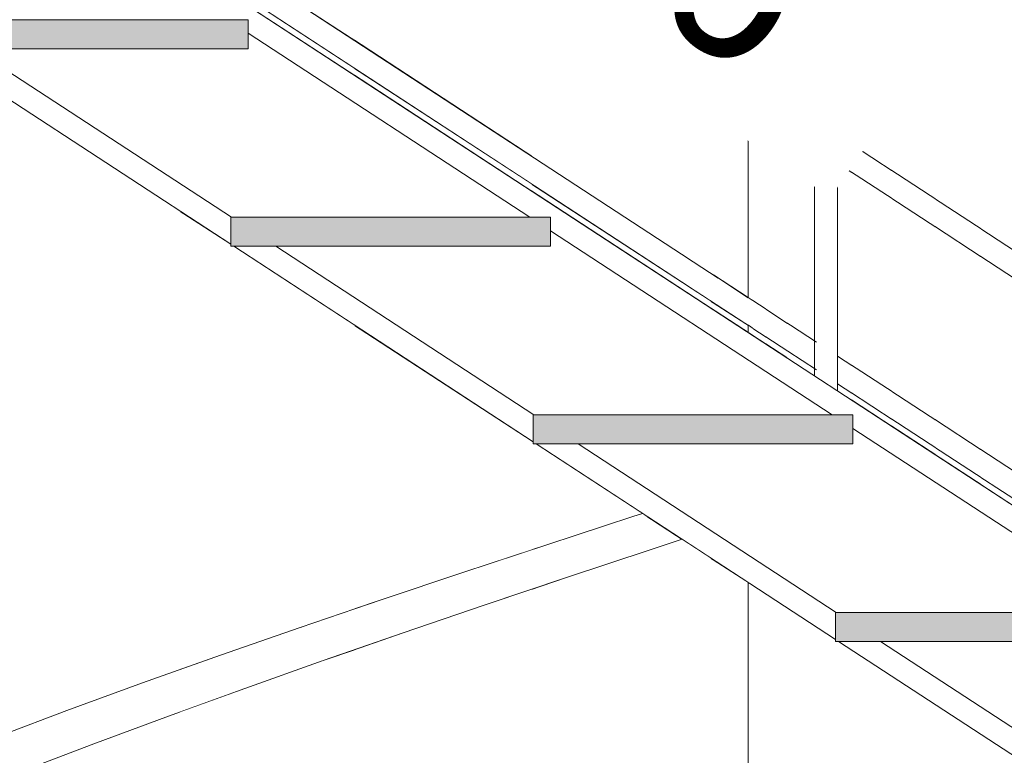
# Model space of a CAD drawing. Header units: millimetres. Extents: x 16408 to 141596, y -21057 to 26364.
# Tile 48 of 144: x 29667 to 30514, y 4053 to 4686. Entities that reach past the tile are written whole.
import ezdxf

# ---------------------------------------------------------------- set-up
doc = ezdxf.new("R2010")
doc.units = ezdxf.units.MM
doc.header["$MEASUREMENT"] = 0
doc.linetypes.add('Wipeout_Contour', pattern=[1000, 0, -1000])
for name, color, linetype, lineweight in [('0_Nr_pióra__1', 7, 'Continuous', 13), ('0_Nr_pióra__103', 7, 'Continuous', 5), ('0_Nr_pióra__7', 7, 'Continuous', 20)]:
    doc.layers.add(name, color=color, linetype=linetype, lineweight=lineweight)
doc.layers.add('inw_schody zewnętrzne', color=7, linetype='Continuous')
doc.styles.add('STYL_AUTOMATYCZNY_2', font='txt')

msp = doc.modelspace()

# ---------------------------------------------------------------- wipeouts: each hides what was drawn before it
at = {"color": 254, "linetype": 'Wipeout_Contour', "lineweight": 0, "ltscale": 122725.3038}
msp.add_wipeout([(30308.71, 4996.43), (30308.71, 4407.27), (30327.19, 4395.19), (30327.19, 4996.43)], dxfattribs=at)
at = {"color": 254, "linetype": 'Wipeout_Contour', "lineweight": 0, "ltscale": 123460.411094}
msp.add_wipeout([(30493.49, 4996.43), (30493.49, 4286.46), (30532.51, 4260.94), (30532.51, 4996.43)], dxfattribs=at)
at = {"color": 254, "linetype": 'Wipeout_Contour', "lineweight": 0, "ltscale": 120984.275877}
msp.add_wipeout([(29805.14, 4736.53), (29955.03, 4638.52), (29955.03, 4644.63), (29805.14, 4742.63)], dxfattribs=at).dxf.layer = 'inw_schody zewnętrzne'
at = {"color": 254, "linetype": 'Wipeout_Contour', "lineweight": 0, "ltscale": 211233.918384}
msp.add_wipeout([(29848.49, 4493.12), (29805.14, 4521.46), (29805.14, 3836.43), (29955.03, 3836.43), (29955.03, 4423.46), (29851.08, 4491.43), (29848.49, 4491.43)], dxfattribs=at).dxf.layer = 'inw_schody zewnętrzne'

# ---------------------------------------------------------------- next in the draw order: wipeouts: each hides what was drawn before it
at = {"color": 254, "linetype": 'Wipeout_Contour', "lineweight": 0, "ltscale": 123313.2284}
msp.add_wipeout([(30454.47, 4996.43), (30454.47, 4311.97), (30493.49, 4286.46), (30493.49, 4996.43)], dxfattribs=at)
at = {"color": 254, "linetype": 'Wipeout_Contour', "lineweight": 0, "ltscale": 151354.492086}
msp.add_wipeout([(29805.14, 4766.53), (29955.03, 4668.52), (29955.03, 4834.63), (29921.68, 4856.43), (29805.14, 4856.43)], dxfattribs=at).dxf.layer = 'inw_schody zewnętrzne'
at = {"color": 254, "linetype": 'Wipeout_Contour', "lineweight": 0, "ltscale": 121520.822727}
msp.add_wipeout([(30107.22, 4545.12), (29955.03, 4644.63), (29955.03, 4638.52), (30107.22, 4539.02)], dxfattribs=at).dxf.layer = 'inw_schody zewnętrzne'
at = {"color": 254, "linetype": 'Wipeout_Contour', "lineweight": 0, "ltscale": 121246.34592}
msp.add_wipeout([(29955.03, 3836.43), (30107.22, 3836.43), (30107.22, 4323.95), (29955.03, 4423.46)], dxfattribs=at).dxf.layer = 'inw_schody zewnętrzne'

# ---------------------------------------------------------------- next in the draw order: wipeouts: each hides what was drawn before it
at = {"color": 254, "linetype": 'Wipeout_Contour', "lineweight": 0, "ltscale": 123168.934981}
msp.add_wipeout([(30416.95, 4336.5), (30454.47, 4311.97), (30454.47, 4996.43), (30416.95, 4996.43)], dxfattribs=at)
at = {"color": 254, "linetype": 'Wipeout_Contour', "lineweight": 0, "ltscale": 121588.547662}
msp.add_wipeout([(29955.03, 4668.52), (30107.22, 4569.02), (30107.22, 4735.12), (29955.03, 4834.63)], dxfattribs=at).dxf.layer = 'inw_schody zewnętrzne'
at = {"color": 254, "linetype": 'Wipeout_Contour', "lineweight": 0, "ltscale": 122066.348716}
msp.add_wipeout([(30107.22, 4539.02), (30261.06, 4438.43), (30261.06, 4444.53), (30107.22, 4545.12)], dxfattribs=at).dxf.layer = 'inw_schody zewnętrzne'
at = {"color": 254, "linetype": 'Wipeout_Contour', "lineweight": 0, "ltscale": 213079.957498}
msp.add_wipeout([(30107.22, 3836.43), (30261.06, 3836.43), (30261.06, 4223.36), (30111.08, 4321.43), (30108.49, 4321.43), (30108.49, 4323.12), (30107.22, 4323.95)], dxfattribs=at).dxf.layer = 'inw_schody zewnętrzne'

# ---------------------------------------------------------------- next in the draw order: wipeouts: each hides what was drawn before it
at = {"color": 254, "linetype": 'Wipeout_Contour', "lineweight": 0, "ltscale": 123033.069264}
msp.add_wipeout([(30416.95, 4996.43), (30382.37, 4996.43), (30382.37, 4359.11), (30416.95, 4336.5)], dxfattribs=at)
at = {"color": 254, "linetype": 'Wipeout_Contour', "lineweight": 0, "ltscale": 151668.266883}
msp.add_wipeout([(29851.08, 4491.43), (30108.49, 4323.12), (30108.49, 4346.43), (30109.02, 4346.43), (29887.26, 4491.43)], dxfattribs=at)
at = {"color": 254, "linetype": 'Wipeout_Contour', "lineweight": 0, "ltscale": 122399.09956}
msp.add_wipeout([(30293.49, 4423.33), (30261.06, 4444.53), (30261.06, 4438.43), (30293.49, 4417.22)], dxfattribs=at).dxf.layer = 'inw_schody zewnętrzne'
at = {"color": 254, "linetype": 'Wipeout_Contour', "lineweight": 0, "ltscale": 122176.626051}
msp.add_wipeout([(30293.49, 4202.16), (30261.06, 4223.36), (30261.06, 3836.43), (30293.49, 3836.43)], dxfattribs=at).dxf.layer = 'inw_schody zewnętrzne'

# ---------------------------------------------------------------- next in the draw order: wipeouts: each hides what was drawn before it
at = {"color": 254, "linetype": 'Wipeout_Contour', "lineweight": 0, "ltscale": 122669.09248}
msp.add_wipeout([(30297.33, 4414.71), (30308.71, 4407.27), (30308.71, 4996.43), (30297.33, 4996.43)], dxfattribs=at)
at = {"color": 254, "linetype": 'Wipeout_Contour', "lineweight": 0, "ltscale": 180488.684865}
msp.add_wipeout([(29603.49, 4653.32), (29848.49, 4493.12), (29848.49, 4516.43), (29849.02, 4516.43), (29627.26, 4661.43), (29603.49, 4661.43)], dxfattribs=at)
at = {"color": 254, "linetype": 'Wipeout_Contour', "lineweight": 0, "ltscale": 152834.683091}
msp.add_wipeout([(30147.26, 4321.43), (30111.08, 4321.43), (30368.49, 4153.12), (30368.49, 4176.43), (30369.02, 4176.43)], dxfattribs=at)

# ---------------------------------------------------------------- next in the draw order: wipeouts: each hides what was drawn before it
at = {"color": 254, "linetype": 'Wipeout_Contour', "lineweight": 0, "ltscale": 122640.439152}
msp.add_wipeout([(30293.49, 4417.22), (30297.33, 4414.71), (30297.33, 4996.43), (30293.49, 4996.43)], dxfattribs=at)
at = {"color": 254, "linetype": 'Wipeout_Contour', "lineweight": 0, "ltscale": 151075.328461}
msp.add_wipeout([(29863.49, 4661.43), (29627.26, 4661.43), (29849.02, 4516.43), (30105.58, 4516.43), (29863.49, 4674.72)], dxfattribs=at)
at = {"color": 254, "linetype": 'Wipeout_Contour', "lineweight": 0, "ltscale": 153399.805969}
msp.add_wipeout([(30383.49, 4321.43), (30147.26, 4321.43), (30369.02, 4176.43), (30625.58, 4176.43), (30383.49, 4334.72)], dxfattribs=at)
at = {"color": 254, "linetype": 'Wipeout_Contour', "lineweight": 0, "ltscale": 154007.930517}
msp.add_wipeout([(30371.08, 4151.43), (30628.49, 3983.12), (30628.49, 4006.43), (30629.02, 4006.43), (30407.26, 4151.43)], dxfattribs=at)

# ---------------------------------------------------------------- next in the draw order: wipeouts: each hides what was drawn before it
at = {"color": 254, "linetype": 'Wipeout_Contour', "lineweight": 0, "ltscale": 152234.080052}
msp.add_wipeout([(30123.49, 4491.43), (29887.26, 4491.43), (30109.02, 4346.43), (30365.58, 4346.43), (30123.49, 4504.72)], dxfattribs=at)
at = {"color": 254, "linetype": 'Wipeout_Contour', "lineweight": 0, "ltscale": 154572.348332}
msp.add_wipeout([(30407.26, 4151.43), (30629.02, 4006.43), (30885.58, 4006.43), (30643.49, 4164.72), (30643.49, 4151.43)], dxfattribs=at)

# ---------------------------------------------------------------- next in the draw order: wipeouts: each hides what was drawn before it
at = {"color": 254, "linetype": 'Wipeout_Contour', "lineweight": 0, "ltscale": 520316.575892}
msp.add_wipeout([(29603.49, 4868.38), (29603.49, 4844.72), (29845.58, 4686.43), (29863.49, 4686.43), (29863.49, 4674.72), (30105.58, 4516.43), (30123.49, 4516.43), (30123.49, 4504.72), (30365.58, 4346.43), (30383.49, 4346.43), (30383.49, 4334.72), (30625.58, 4176.43), (30643.49, 4176.43), (30643.49, 4164.72), (30885.58, 4006.43), (30903.49, 4006.43), (30903.49, 4018.38)], dxfattribs=at)

# ---------------------------------------------------------------- next in the draw order: hatches: boundary and pattern name
at = {"layer": '0_Nr_pióra__1', "linetype": 'Continuous', "lineweight": 0, "true_color": 0x000000}
for points in [[(30123.49, 4491.43), (30123.49, 4516.43), (29848.49, 4516.43), (29848.49, 4491.43)], [(30383.49, 4321.43), (30383.49, 4346.43), (30108.49, 4346.43), (30108.49, 4321.43)], [(30643.49, 4151.43), (30643.49, 4176.43), (30368.49, 4176.43), (30368.49, 4151.43)]]:
    msp.add_hatch(color=18, dxfattribs=at).paths.add_polyline_path(points)

# ---------------------------------------------------------------- next in the draw order: linework, layer by layer
at = {"layer": '0_Nr_pióra__103', "color": 7, "linetype": 'Continuous', "lineweight": 5}
for p, q in [((30350.39, 4380.02), (30350.39, 5432.23)), ((30370.39, 4366.95), (30370.39, 5419.15)), ((31146.34, 4079.59), (30370.39, 4586.95)), ((31146.34, 4055.7), (30370.39, 4563.05)), ((30263.49, 4466.84), (30293.49, 4447.22)), ((30352.07, 4408.92), (30263.49, 4466.84)), ((30293.49, 4417.22), (30293.49, 4423.33)), ((31146.34, 3889.59), (30370.39, 4396.95)), ((30697.01, 4159.49), (30370.39, 4373.05)), ((30108.49, 4346.43), (30108.49, 4321.43)), ((30383.49, 4346.43), (30108.49, 4346.43)), ((30383.49, 4346.43), (30383.49, 4321.43)), ((30625.58, 4176.43), (30383.49, 4334.72)), ((30383.49, 4321.43), (30108.49, 4321.43)), ((30293.49, 2909.55), (30293.49, 4202.16)), ((30368.49, 4176.43), (30368.49, 4151.43)), ((30643.49, 4176.43), (30368.49, 4176.43)), ((30643.49, 4151.43), (30368.49, 4151.43)), ((30628.49, 3983.12), (30371.08, 4151.43)), ((30629.02, 4006.43), (30407.26, 4151.43))]:
    msp.add_line(p, q, dxfattribs=at)

# ---------------------------------------------------------------- next in the draw order: wipeouts: each hides what was drawn before it
at = {"color": 254, "linetype": 'Wipeout_Contour', "lineweight": 0, "ltscale": 121681.826939}
msp.add_wipeout([(29777.92, 4950.43), (30293.49, 4613.33), (30293.49, 4637.22), (29795.67, 4962.72)], dxfattribs=at)
at = {"color": 254, "linetype": 'Wipeout_Contour', "lineweight": 0, "ltscale": 119855.583019}
msp.add_wipeout([(29707.52, 4091.92), (29651.53, 4070.79), (29656.32, 4071.72), (29722.89, 4091.92)], dxfattribs=at)

# ---------------------------------------------------------------- next in the draw order: hatches: boundary and pattern name
at = {"layer": '0_Nr_pióra__1', "linetype": 'Continuous', "lineweight": 0, "true_color": 0x000000}
msp.add_hatch(color=18, dxfattribs=at).paths.add_polyline_path([(29863.49, 4661.43), (29863.49, 4686.43), (29588.49, 4686.43), (29588.49, 4661.43)])

# ---------------------------------------------------------------- next in the draw order: linework, layer by layer
at = {"layer": '0_Nr_pióra__103', "color": 7, "linetype": 'Continuous', "lineweight": 5}
for p, q in [((30293.49, 4637.22), (30293.49, 4996.43)), ((30350.39, 4600.02), (30263.49, 4656.84)), ((30350.39, 4576.13), (30263.49, 4632.94)), ((30293.49, 4447.22), (30293.49, 4613.33))]:
    msp.add_line(p, q, dxfattribs=at)

# ---------------------------------------------------------------- next in the draw order: wipeouts: each hides what was drawn before it
at = {"color": 254, "linetype": 'Wipeout_Contour', "lineweight": 0, "ltscale": 90061.281635}
msp.add_wipeout([(29707.52, 4091.92), (29722.89, 4091.92), (29786.81, 4115.76)], dxfattribs=at)

# ---------------------------------------------------------------- next in the draw order: wipeouts: each hides what was drawn before it
at = {"color": 254, "linetype": 'Wipeout_Contour', "lineweight": 0, "ltscale": 121178.02054}
msp.add_wipeout([(30243.49, 4479.92), (29618.49, 4888.57), (29618.49, 4864.68), (30243.49, 4456.02)], dxfattribs=at)
at = {"color": 254, "linetype": 'Wipeout_Contour', "lineweight": 0, "ltscale": 90113.414664}
msp.add_wipeout([(29707.52, 4091.92), (29786.81, 4115.76), (29772.72, 4115.76)], dxfattribs=at)

# ---------------------------------------------------------------- next in the draw order: linework, layer by layer
at = {"layer": '0_Nr_pióra__103', "color": 7, "linetype": 'Continuous', "lineweight": 5}
for p, q in [((29848.49, 4516.43), (29848.49, 4491.43)), ((30123.49, 4516.43), (29848.49, 4516.43)), ((30123.49, 4516.43), (30123.49, 4491.43)), ((30365.58, 4346.43), (30123.49, 4504.72)), ((30123.49, 4491.43), (29848.49, 4491.43)), ((30108.49, 4323.12), (29851.08, 4491.43)), ((30109.02, 4346.43), (29887.26, 4491.43)), ((30352.07, 4385.03), (30241.2, 4457.52)), ((29651.53, 4070.79), (29707.52, 4091.92))]:
    msp.add_line(p, q, dxfattribs=at)

# ---------------------------------------------------------------- next in the draw order: wipeouts: each hides what was drawn before it
at = {"color": 254, "linetype": 'Wipeout_Contour', "lineweight": 0, "ltscale": 121297.615556}
msp.add_wipeout([(30243.49, 4669.92), (29618.49, 5078.57), (29618.49, 5054.68), (30243.49, 4646.02)], dxfattribs=at)
at = {"color": 254, "linetype": 'Wipeout_Contour', "lineweight": 0, "ltscale": 90084.781981}
msp.add_wipeout([(29722.89, 4091.92), (29730.78, 4063.37), (29794.92, 4087.2)], dxfattribs=at)

# ---------------------------------------------------------------- next in the draw order: linework, layer by layer
at = {"layer": '0_Nr_pióra__103', "color": 7, "linetype": 'Continuous', "lineweight": 5}
for p, q in [((30243.49, 4669.92), (29618.49, 5078.57)), ((30243.49, 4646.02), (29618.49, 5054.68)), ((29795.67, 4962.72), (30293.49, 4637.22)), ((29777.92, 4950.43), (30293.49, 4613.33)), ((30267.75, 4464.05), (29618.49, 4888.57)), ((30243.49, 4456.02), (29618.89, 4864.41)), ((29654.53, 4865), (30243.49, 4479.92)), ((29636.78, 4852.71), (30243.49, 4456.02)), ((29863.49, 4686.43), (29588.49, 4686.43)), ((29863.49, 4686.43), (29863.49, 4661.43)), ((29848.49, 4493.12), (29568.48, 4676.21)), ((30105.58, 4516.43), (29863.49, 4674.72)), ((30263.49, 4656.84), (30243.49, 4669.92)), ((29863.49, 4661.43), (29588.49, 4661.43)), ((29849.02, 4516.43), (29627.26, 4661.43)), ((30263.49, 4632.94), (30243.49, 4646.02)), ((29668.19, 4039.46), (29730.78, 4063.37))]:
    msp.add_line(p, q, dxfattribs=at)

# ---------------------------------------------------------------- next in the draw order: wipeouts: each hides what was drawn before it
at = {"color": 254, "linetype": 'Wipeout_Contour', "lineweight": 0, "ltscale": 90146.560733}
msp.add_wipeout([(29722.89, 4091.92), (29794.92, 4087.2), (29786.81, 4115.76)], dxfattribs=at)

# ---------------------------------------------------------------- next in the draw order: wipeouts: each hides what was drawn before it
at = {"color": 254, "linetype": 'Wipeout_Contour', "lineweight": 0, "ltscale": 90263.968214}
msp.add_wipeout([(29772.72, 4115.76), (29786.81, 4115.76), (29852.41, 4139.6)], dxfattribs=at)

# ---------------------------------------------------------------- next in the draw order: wipeouts: each hides what was drawn before it
at = {"color": 254, "linetype": 'Wipeout_Contour', "lineweight": 0, "ltscale": 90319.033211}
msp.add_wipeout([(29772.72, 4115.76), (29852.41, 4139.6), (29839.62, 4139.6)], dxfattribs=at)

# ---------------------------------------------------------------- next in the draw order: linework, layer by layer
at = {"layer": '0_Nr_pióra__103', "color": 7, "linetype": 'Continuous', "lineweight": 5}
msp.add_line((29707.52, 4091.92), (29772.72, 4115.76), dxfattribs=at)

# ---------------------------------------------------------------- next in the draw order: wipeouts: each hides what was drawn before it
at = {"color": 254, "linetype": 'Wipeout_Contour', "lineweight": 0, "ltscale": 90286.577036}
msp.add_wipeout([(29786.81, 4115.76), (29794.92, 4087.2), (29860.72, 4111.04)], dxfattribs=at)

# ---------------------------------------------------------------- next in the draw order: linework, layer by layer
at = {"layer": '0_Nr_pióra__103', "color": 7, "linetype": 'Continuous', "lineweight": 5}
msp.add_line((29730.78, 4063.37), (29794.92, 4087.2), dxfattribs=at)

# ---------------------------------------------------------------- next in the draw order: wipeouts: each hides what was drawn before it
at = {"color": 254, "linetype": 'Wipeout_Contour', "lineweight": 0, "ltscale": 90349.822408}
msp.add_wipeout([(29786.81, 4115.76), (29860.72, 4111.04), (29852.41, 4139.6)], dxfattribs=at)

# ---------------------------------------------------------------- next in the draw order: wipeouts: each hides what was drawn before it
at = {"color": 254, "linetype": 'Wipeout_Contour', "lineweight": 0, "ltscale": 90471.543097}
msp.add_wipeout([(29839.62, 4139.6), (29852.41, 4139.6), (29919.53, 4163.44)], dxfattribs=at)

# ---------------------------------------------------------------- next in the draw order: wipeouts: each hides what was drawn before it
at = {"color": 254, "linetype": 'Wipeout_Contour', "lineweight": 0, "ltscale": 90529.415631}
msp.add_wipeout([(29839.62, 4139.6), (29919.53, 4163.44), (29908.08, 4163.44)], dxfattribs=at)

# ---------------------------------------------------------------- next in the draw order: linework, layer by layer
at = {"layer": '0_Nr_pióra__103', "color": 7, "linetype": 'Continuous', "lineweight": 5}
msp.add_line((29772.72, 4115.76), (29839.62, 4139.6), dxfattribs=at)

# ---------------------------------------------------------------- next in the draw order: wipeouts: each hides what was drawn before it
at = {"color": 254, "linetype": 'Wipeout_Contour', "lineweight": 0, "ltscale": 90493.189483}
msp.add_wipeout([(29852.41, 4139.6), (29860.72, 4111.04), (29928.03, 4134.88)], dxfattribs=at)

# ---------------------------------------------------------------- next in the draw order: linework, layer by layer
at = {"layer": '0_Nr_pióra__103', "color": 7, "linetype": 'Continuous', "lineweight": 5}
msp.add_line((29794.92, 4087.2), (29860.72, 4111.04), dxfattribs=at)

# ---------------------------------------------------------------- next in the draw order: wipeouts: each hides what was drawn before it
at = {"color": 254, "linetype": 'Wipeout_Contour', "lineweight": 0, "ltscale": 90557.76574}
msp.add_wipeout([(29852.41, 4139.6), (29928.03, 4134.88), (29919.53, 4163.44)], dxfattribs=at)

# ---------------------------------------------------------------- next in the draw order: wipeouts: each hides what was drawn before it
at = {"color": 254, "linetype": 'Wipeout_Contour', "lineweight": 0, "ltscale": 90683.536106}
msp.add_wipeout([(29988.02, 4187.28), (29908.08, 4163.44), (29919.53, 4163.44)], dxfattribs=at)

# ---------------------------------------------------------------- next in the draw order: wipeouts: each hides what was drawn before it
at = {"color": 254, "linetype": 'Wipeout_Contour', "lineweight": 0, "ltscale": 90744.084913}
msp.add_wipeout([(29908.08, 4163.44), (29988.02, 4187.28), (29977.93, 4187.28)], dxfattribs=at)

# ---------------------------------------------------------------- next in the draw order: linework, layer by layer
at = {"layer": '0_Nr_pióra__103', "color": 7, "linetype": 'Continuous', "lineweight": 5}
msp.add_line((29839.62, 4139.6), (29908.08, 4163.44), dxfattribs=at)

# ---------------------------------------------------------------- next in the draw order: wipeouts: each hides what was drawn before it
at = {"color": 254, "linetype": 'Wipeout_Contour', "lineweight": 0, "ltscale": 90704.151207}
msp.add_wipeout([(29996.67, 4158.72), (29919.53, 4163.44), (29928.03, 4134.88)], dxfattribs=at)

# ---------------------------------------------------------------- next in the draw order: linework, layer by layer
at = {"layer": '0_Nr_pióra__103', "color": 7, "linetype": 'Continuous', "lineweight": 5}
msp.add_line((29860.72, 4111.04), (29928.03, 4134.88), dxfattribs=at)

# ---------------------------------------------------------------- next in the draw order: wipeouts: each hides what was drawn before it
at = {"color": 254, "linetype": 'Wipeout_Contour', "lineweight": 0, "ltscale": 90769.919567}
msp.add_wipeout([(29988.02, 4187.28), (29919.53, 4163.44), (29996.67, 4158.72)], dxfattribs=at)

# ---------------------------------------------------------------- next in the draw order: wipeouts: each hides what was drawn before it
at = {"color": 254, "linetype": 'Wipeout_Contour', "lineweight": 0, "ltscale": 90899.466769}
msp.add_wipeout([(29977.93, 4187.28), (29988.02, 4187.28), (30057.71, 4211.11)], dxfattribs=at)

# ---------------------------------------------------------------- next in the draw order: wipeouts: each hides what was drawn before it
at = {"color": 254, "linetype": 'Wipeout_Contour', "lineweight": 0, "ltscale": 90962.554059}
msp.add_wipeout([(29977.93, 4187.28), (30057.71, 4211.11), (30049.01, 4211.11)], dxfattribs=at)

# ---------------------------------------------------------------- next in the draw order: linework, layer by layer
at = {"layer": '0_Nr_pióra__103', "color": 7, "linetype": 'Continuous', "lineweight": 5}
msp.add_line((29908.08, 4163.44), (29977.93, 4187.28), dxfattribs=at)

# ---------------------------------------------------------------- next in the draw order: wipeouts: each hides what was drawn before it
at = {"color": 254, "linetype": 'Wipeout_Contour', "lineweight": 0, "ltscale": 90918.983963}
msp.add_wipeout([(29988.02, 4187.28), (29996.67, 4158.72), (30066.5, 4182.56)], dxfattribs=at)

# ---------------------------------------------------------------- next in the draw order: linework, layer by layer
at = {"layer": '0_Nr_pióra__103', "color": 7, "linetype": 'Continuous', "lineweight": 5}
msp.add_line((29928.03, 4134.88), (29996.67, 4158.72), dxfattribs=at)

# ---------------------------------------------------------------- next in the draw order: wipeouts: each hides what was drawn before it
at = {"color": 254, "linetype": 'Wipeout_Contour', "lineweight": 0, "ltscale": 90985.802929}
msp.add_wipeout([(29988.02, 4187.28), (30066.5, 4182.56), (30057.71, 4211.11)], dxfattribs=at)

# ---------------------------------------------------------------- next in the draw order: wipeouts: each hides what was drawn before it
at = {"color": 254, "linetype": 'Wipeout_Contour', "lineweight": 0, "ltscale": 91118.845458}
msp.add_wipeout([(30049.01, 4211.11), (30057.71, 4211.11), (30128.43, 4234.95)], dxfattribs=at)

# ---------------------------------------------------------------- next in the draw order: wipeouts: each hides what was drawn before it
at = {"color": 254, "linetype": 'Wipeout_Contour', "lineweight": 0, "ltscale": 91184.327243}
msp.add_wipeout([(30121.14, 4234.95), (30049.01, 4211.11), (30128.43, 4234.95)], dxfattribs=at)

# ---------------------------------------------------------------- next in the draw order: linework, layer by layer
at = {"layer": '0_Nr_pióra__103', "color": 7, "linetype": 'Continuous', "lineweight": 5}
msp.add_line((29977.93, 4187.28), (30049.01, 4211.11), dxfattribs=at)

# ---------------------------------------------------------------- next in the draw order: wipeouts: each hides what was drawn before it
at = {"color": 254, "linetype": 'Wipeout_Contour', "lineweight": 0, "ltscale": 91137.200499}
msp.add_wipeout([(30057.71, 4211.11), (30066.5, 4182.56), (30137.34, 4206.39)], dxfattribs=at)

# ---------------------------------------------------------------- next in the draw order: linework, layer by layer
at = {"layer": '0_Nr_pióra__103', "color": 7, "linetype": 'Continuous', "lineweight": 5}
msp.add_line((29996.67, 4158.72), (30066.5, 4182.56), dxfattribs=at)

# ---------------------------------------------------------------- next in the draw order: wipeouts: each hides what was drawn before it
at = {"color": 254, "linetype": 'Wipeout_Contour', "lineweight": 0, "ltscale": 91204.926183}
msp.add_wipeout([(30057.71, 4211.11), (30137.34, 4206.39), (30128.43, 4234.95)], dxfattribs=at)

# ---------------------------------------------------------------- next in the draw order: wipeouts: each hides what was drawn before it
at = {"color": 254, "linetype": 'Wipeout_Contour', "lineweight": 0, "ltscale": 91341.174536}
msp.add_wipeout([(30200.02, 4258.79), (30121.14, 4234.95), (30128.43, 4234.95)], dxfattribs=at)

# ---------------------------------------------------------------- next in the draw order: wipeouts: each hides what was drawn before it
at = {"color": 254, "linetype": 'Wipeout_Contour', "lineweight": 0, "ltscale": 91408.900978}
msp.add_wipeout([(30194.16, 4258.79), (30121.14, 4234.95), (30200.02, 4258.79)], dxfattribs=at)

# ---------------------------------------------------------------- next in the draw order: linework, layer by layer
at = {"layer": '0_Nr_pióra__103', "color": 7, "linetype": 'Continuous', "lineweight": 5}
msp.add_line((30049.01, 4211.11), (30121.14, 4234.95), dxfattribs=at)

# ---------------------------------------------------------------- next in the draw order: wipeouts: each hides what was drawn before it
at = {"color": 254, "linetype": 'Wipeout_Contour', "lineweight": 0, "ltscale": 91358.30576}
msp.add_wipeout([(30209.03, 4230.23), (30128.43, 4234.95), (30137.34, 4206.39)], dxfattribs=at)

# ---------------------------------------------------------------- next in the draw order: linework, layer by layer
at = {"layer": '0_Nr_pióra__103', "color": 7, "linetype": 'Continuous', "lineweight": 5}
msp.add_line((30066.5, 4182.56), (30137.34, 4206.39), dxfattribs=at)

# ---------------------------------------------------------------- next in the draw order: wipeouts: each hides what was drawn before it
at = {"color": 254, "linetype": 'Wipeout_Contour', "lineweight": 0, "ltscale": 91426.792254}
msp.add_wipeout([(30128.43, 4234.95), (30209.03, 4230.23), (30200.02, 4258.79)], dxfattribs=at)

# ---------------------------------------------------------------- next in the draw order: wipeouts: each hides what was drawn before it
at = {"color": 254, "linetype": 'Wipeout_Contour', "lineweight": 0, "ltscale": 121996.942736}
msp.add_wipeout([(30194.16, 4258.79), (30200.02, 4258.79), (30204.58, 4260.29), (30202.83, 4261.44)], dxfattribs=at)

# ---------------------------------------------------------------- next in the draw order: wipeouts: each hides what was drawn before it
at = {"color": 254, "linetype": 'Wipeout_Contour', "lineweight": 0, "ltscale": 91496.435926}
msp.add_wipeout([(30194.16, 4258.79), (30202.83, 4261.44), (30202.67, 4261.54)], dxfattribs=at)

# ---------------------------------------------------------------- next in the draw order: linework, layer by layer
at = {"layer": '0_Nr_pióra__103', "color": 7, "linetype": 'Continuous', "lineweight": 5}
msp.add_line((30121.14, 4234.95), (30194.16, 4258.79), dxfattribs=at)

# ---------------------------------------------------------------- next in the draw order: wipeouts: each hides what was drawn before it
at = {"color": 254, "linetype": 'Wipeout_Contour', "lineweight": 0, "ltscale": 122041.803892}
msp.add_wipeout([(30200.02, 4258.79), (30209.03, 4230.23), (30236.65, 4239.33), (30207.55, 4258.35)], dxfattribs=at)

# ---------------------------------------------------------------- next in the draw order: linework, layer by layer
at = {"layer": '0_Nr_pióra__103', "color": 7, "linetype": 'Continuous', "lineweight": 5}
for p, q in [((30209.03, 4230.23), (30236.65, 4239.33)), ((30137.34, 4206.39), (30209.03, 4230.23))]:
    msp.add_line(p, q, dxfattribs=at)

# ---------------------------------------------------------------- next in the draw order: wipeouts: each hides what was drawn before it
at = {"color": 254, "linetype": 'Wipeout_Contour', "lineweight": 0, "ltscale": 91508.462235}
msp.add_wipeout([(30204.58, 4260.29), (30200.02, 4258.79), (30207.55, 4258.35)], dxfattribs=at)

# ---------------------------------------------------------------- next in the draw order: linework, layer by layer
at = {"layer": '0_Nr_pióra__103', "color": 7, "linetype": 'Continuous', "lineweight": 5}
for p, q in [((31181.81, 3836.4), (29618.49, 4858.57)), ((30368.49, 4153.12), (30111.08, 4321.43)), ((30369.02, 4176.43), (30147.26, 4321.43)), ((30194.16, 4258.79), (30202.67, 4261.54))]:
    msp.add_line(p, q, dxfattribs=at)

# ---------------------------------------------------------------- next in the draw order: wipeouts: each hides what was drawn before it
at = {"color": 7, "linetype": 'Wipeout_Contour', "lineweight": 20, "ltscale": 122815.941957}
msp.add_wipeout([(30267.37, 5189.63), (30639.94, 4931.62), (30364.15, 4533.38), (29991.58, 4791.39)], dxfattribs=at).dxf.layer = '0_Nr_pióra__7'

# ---------------------------------------------------------------- next in the draw order: texts
at = {"layer": '0_Nr_pióra__7', "color": 7, "linetype": 'Continuous', "lineweight": 20, "insert": (30200.69, 4695.34), "char_height": 150, "attachment_point": 8, "rotation": 325.29669, "line_spacing_factor": 0.963147, "style": 'STYL_AUTOMATYCZNY_2'}
msp.add_mtext('\\A1;{\\pqc;\\fCentury Gothic|b0|i0|c238|p34;6\\fCentury Gothic|b0|i0|c238|p34;x1\\fCentury Gothic|b0|i0|c238|p34;7\\P\\pqc;\\fCentury Gothic|b0|i0|c238|p34;26}', dxfattribs=at)

doc.saveas('drawing.dxf')
